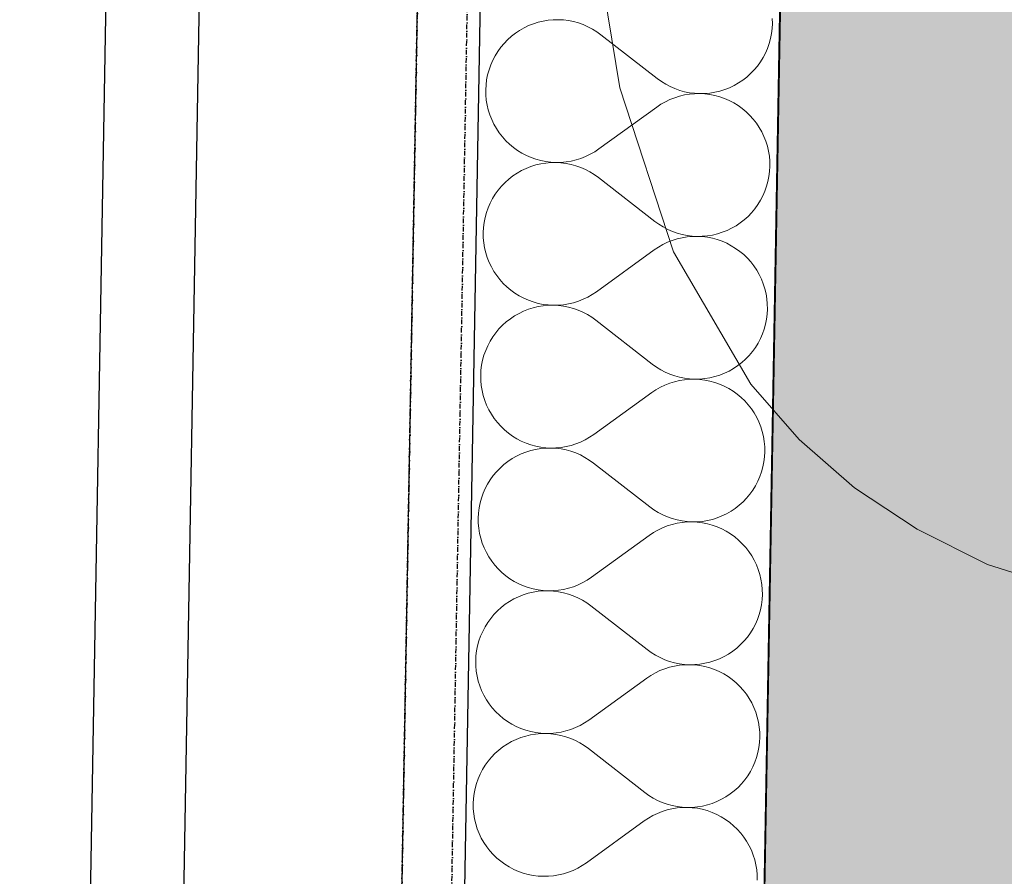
# Model space of a CAD drawing. Header units: millimetres. Extents: x -28761 to 4793, y -4271 to 20239.
# Tile 18 of 256: x -20835 to -20309, y 2877 to 3334. Entities that reach past the tile are written whole.
import ezdxf

# ---------------------------------------------------------------- set-up
doc = ezdxf.new("R2010")
doc.units = ezdxf.units.MM
doc.header["$MEASUREMENT"] = 0
doc.linetypes.add('Wipeout_Contour', pattern=[1000, 0, -1000])
doc.linetypes.add('Čerchovaná M', pattern=[4.5, 2.5, -0.85, 0.3, -0.85])
for name, color, linetype in [('5._POHLED ZÁPADNÍ_1_Anotace - SP', 7, 'Continuous'), ('5._POHLED ZÁPADNÍ_1_Konstrukce - nenosné', 7, 'Continuous'), ('5._POHLED ZÁPADNÍ_1_Konstrukce - nosné', 7, 'Continuous'), ('5._POHLED ZÁPADNÍ_1_Nové_Konstrukce - nosné', 7, 'Continuous'), ('5._POHLED ZÁPADNÍ_1_Nové_Situace', 7, 'Continuous'), ('5._POHLED ZÁPADNÍ_1_Nové_Výplně - Povrchové', 7, 'Continuous'), ('5._POHLED ZÁPADNÍ_1_Nové_Výplně – Řezové', 7, 'Continuous'), ('5._POHLED ZÁPADNÍ_1_Nové_ZJEDNODUŠENÝ DVŮR', 7, 'Continuous'), ('5._POHLED ZÁPADNÍ_1_Výplně – Řezové', 7, 'Continuous')]:
    doc.layers.add(name, color=color, linetype=linetype)

# ---------------------------------------------------------------- blocks, each defined once
blk = doc.blocks.new('*X27', base_point=(-30186.65, -6515.26))
at = {"layer": '5._POHLED ZÁPADNÍ_1_Nové_Výplně – Řezové', "color": 21, "linetype": 'Continuous', "lineweight": 20, "true_color": 0xffaaaa}
for p, q in [((-20555.21, 3332.98), (-20557.86, 3332.35)), ((-20552.52, 3333.41), (-20555.21, 3332.98)), ((-20549.81, 3333.65), (-20552.52, 3333.41)), ((-20547.09, 3333.7), (-20549.81, 3333.65)), ((-20544.38, 3333.55), (-20547.09, 3333.7)), ((-20541.68, 3333.21), (-20544.38, 3333.55)), ((-20539.01, 3332.68), (-20541.68, 3333.21)), ((-20536.39, 3331.96), (-20539.01, 3332.68)), ((-20432.85, 3331.69), (-20432.9, 3334.41)), ((-20567.8, 3328.02), (-20570.07, 3326.51)), ((-20565.44, 3329.37), (-20567.8, 3328.02)), ((-20562.98, 3330.54), (-20565.44, 3329.37)), ((-20560.45, 3331.54), (-20562.98, 3330.54)), ((-20557.86, 3332.35), (-20560.45, 3331.54)), ((-20533.82, 3331.05), (-20536.39, 3331.96)), ((-20531.33, 3329.97), (-20533.82, 3331.05)), ((-20528.92, 3328.7), (-20531.33, 3329.97)), ((-20526.6, 3327.27), (-20528.92, 3328.7)), ((-20524.4, 3325.68), (-20526.6, 3327.27)), ((-20433.33, 3326.27), (-20432.99, 3328.97)), ((-20432.99, 3328.97), (-20432.85, 3331.69)), ((-20574.24, 3323.03), (-20576.13, 3321.07)), ((-20572.21, 3324.84), (-20574.24, 3323.03)), ((-20570.07, 3326.51), (-20572.21, 3324.84)), ((-20524.4, 3325.68), (-20494.33, 3302.29)), ((-20434.58, 3320.98), (-20433.86, 3323.6)), ((-20433.86, 3323.6), (-20433.33, 3326.27)), ((-20579.46, 3316.77), (-20580.89, 3314.46)), ((-20577.87, 3318.98), (-20579.46, 3316.77)), ((-20576.13, 3321.07), (-20577.87, 3318.98)), ((-20436.57, 3315.92), (-20435.49, 3318.41)), ((-20435.49, 3318.41), (-20434.58, 3320.98)), ((-20582.15, 3312.05), (-20583.24, 3309.55)), ((-20580.89, 3314.46), (-20582.15, 3312.05)), ((-20439.26, 3311.19), (-20437.83, 3313.51)), ((-20437.83, 3313.51), (-20436.57, 3315.92)), ((-20584.14, 3306.99), (-20584.86, 3304.37)), ((-20583.24, 3309.55), (-20584.14, 3306.99)), ((-20444.49, 3304.94), (-20442.6, 3306.9)), ((-20442.6, 3306.9), (-20440.85, 3308.99)), ((-20440.85, 3308.99), (-20439.26, 3311.19)), ((-20585.39, 3301.7), (-20585.73, 3299)), ((-20584.86, 3304.37), (-20585.39, 3301.7)), ((-20494.33, 3302.29), (-20492.12, 3300.7)), ((-20450.92, 3299.94), (-20448.66, 3301.46)), ((-20448.66, 3301.46), (-20446.51, 3303.12)), ((-20446.51, 3303.12), (-20444.49, 3304.94)), ((-20585.73, 3299), (-20585.88, 3296.28)), ((-20585.88, 3296.28), (-20585.83, 3293.56)), ((-20492.12, 3300.7), (-20489.81, 3299.27)), ((-20489.81, 3299.27), (-20487.4, 3298)), ((-20487.4, 3298), (-20484.91, 3296.92)), ((-20484.91, 3296.92), (-20482.34, 3296.01)), ((-20482.34, 3296.01), (-20479.72, 3295.29)), ((-20460.87, 3295.62), (-20458.27, 3296.43)), ((-20458.27, 3296.43), (-20455.74, 3297.43)), ((-20455.74, 3297.43), (-20453.29, 3298.6)), ((-20453.29, 3298.6), (-20450.92, 3299.94)), ((-20585.83, 3293.56), (-20585.58, 3290.85)), ((-20585.58, 3290.85), (-20585.15, 3288.17)), ((-20487.52, 3291.09), (-20489.97, 3289.92)), ((-20484.99, 3292.09), (-20487.52, 3291.09)), ((-20482.4, 3292.91), (-20484.99, 3292.09)), ((-20479.75, 3293.54), (-20482.4, 3292.91)), ((-20477.06, 3293.97), (-20479.75, 3293.54)), ((-20479.72, 3295.29), (-20477.05, 3294.76)), ((-20474.35, 3294.22), (-20477.06, 3293.97)), ((-20477.05, 3294.76), (-20474.35, 3294.42)), ((-20474.35, 3294.42), (-20471.63, 3294.27)), ((-20471.63, 3294.27), (-20474.35, 3294.22)), ((-20471.63, 3294.27), (-20468.91, 3294.32)), ((-20468.92, 3294.13), (-20471.63, 3294.27)), ((-20466.22, 3293.79), (-20468.92, 3294.13)), ((-20468.91, 3294.32), (-20466.2, 3294.56)), ((-20463.55, 3293.26), (-20466.22, 3293.79)), ((-20466.2, 3294.56), (-20463.52, 3294.99)), ((-20460.92, 3292.54), (-20463.55, 3293.26)), ((-20463.52, 3294.99), (-20460.87, 3295.62)), ((-20458.36, 3291.64), (-20460.92, 3292.54)), ((-20455.86, 3290.56), (-20458.36, 3291.64)), ((-20453.45, 3289.3), (-20455.86, 3290.56)), ((-20585.15, 3288.17), (-20584.52, 3285.52)), ((-20584.52, 3285.52), (-20583.71, 3282.92)), ((-20525.47, 3264.74), (-20494.6, 3287.05)), ((-20492.34, 3288.57), (-20494.6, 3287.05)), ((-20489.97, 3289.92), (-20492.34, 3288.57)), ((-20451.14, 3287.87), (-20453.45, 3289.3)), ((-20448.93, 3286.28), (-20451.14, 3287.87)), ((-20446.84, 3284.54), (-20448.93, 3286.28)), ((-20583.71, 3282.92), (-20582.71, 3280.39)), ((-20582.71, 3280.39), (-20581.54, 3277.94)), ((-20444.88, 3282.65), (-20446.84, 3284.54)), ((-20443.06, 3280.62), (-20444.88, 3282.65)), ((-20441.39, 3278.48), (-20443.06, 3280.62)), ((-20581.54, 3277.94), (-20580.19, 3275.57)), ((-20580.19, 3275.57), (-20578.68, 3273.31)), ((-20439.88, 3276.22), (-20441.39, 3278.48)), ((-20438.53, 3273.85), (-20439.88, 3276.22)), ((-20578.68, 3273.31), (-20577.01, 3271.17)), ((-20577.01, 3271.17), (-20575.19, 3269.14)), ((-20437.36, 3271.4), (-20438.53, 3273.85)), ((-20436.36, 3268.87), (-20437.36, 3271.4)), ((-20575.19, 3269.14), (-20573.23, 3267.25)), ((-20573.23, 3267.25), (-20571.14, 3265.51)), ((-20571.14, 3265.51), (-20568.93, 3263.92)), ((-20527.73, 3263.22), (-20525.47, 3264.74)), ((-20435.55, 3266.27), (-20436.36, 3268.87)), ((-20434.92, 3263.62), (-20435.55, 3266.27)), ((-20568.93, 3263.92), (-20566.62, 3262.49)), ((-20566.62, 3262.49), (-20564.21, 3261.23)), ((-20564.21, 3261.23), (-20561.71, 3260.15)), ((-20561.71, 3260.15), (-20559.14, 3259.25)), ((-20559.14, 3259.25), (-20556.52, 3258.53)), ((-20537.67, 3258.88), (-20535.08, 3259.7)), ((-20535.08, 3259.7), (-20532.55, 3260.7)), ((-20532.55, 3260.7), (-20530.09, 3261.87)), ((-20530.09, 3261.87), (-20527.73, 3263.22)), ((-20434.48, 3260.94), (-20434.92, 3263.62)), ((-20434.24, 3258.23), (-20434.48, 3260.94)), ((-20564.33, 3254.36), (-20566.78, 3253.19)), ((-20561.79, 3255.36), (-20564.33, 3254.36)), ((-20559.2, 3256.17), (-20561.79, 3255.36)), ((-20556.55, 3256.8), (-20559.2, 3256.17)), ((-20553.86, 3257.23), (-20556.55, 3256.8)), ((-20556.52, 3258.53), (-20553.85, 3258)), ((-20551.15, 3257.47), (-20553.86, 3257.23)), ((-20553.85, 3258), (-20551.15, 3257.66)), ((-20551.15, 3257.66), (-20548.43, 3257.52)), ((-20548.43, 3257.52), (-20551.15, 3257.47)), ((-20548.43, 3257.52), (-20545.71, 3257.57)), ((-20545.72, 3257.37), (-20548.43, 3257.52)), ((-20543.02, 3257.03), (-20545.72, 3257.37)), ((-20545.71, 3257.57), (-20543, 3257.82)), ((-20540.35, 3256.5), (-20543.02, 3257.03)), ((-20543, 3257.82), (-20540.32, 3258.25)), ((-20537.73, 3255.78), (-20540.35, 3256.5)), ((-20540.32, 3258.25), (-20537.67, 3258.88)), ((-20535.16, 3254.87), (-20537.73, 3255.78)), ((-20532.67, 3253.79), (-20535.16, 3254.87)), ((-20530.26, 3252.52), (-20532.67, 3253.79)), ((-20434.34, 3252.79), (-20434.19, 3255.51)), ((-20434.19, 3255.51), (-20434.24, 3258.23)), ((-20573.56, 3248.67), (-20575.58, 3246.85)), ((-20571.41, 3250.33), (-20573.56, 3248.67)), ((-20569.14, 3251.85), (-20571.41, 3250.33)), ((-20566.78, 3253.19), (-20569.14, 3251.85)), ((-20527.95, 3251.09), (-20530.26, 3252.52)), ((-20525.74, 3249.5), (-20527.95, 3251.09)), ((-20525.74, 3249.5), (-20495.67, 3226.11)), ((-20435.2, 3247.42), (-20434.67, 3250.09)), ((-20434.67, 3250.09), (-20434.34, 3252.79)), ((-20577.47, 3244.89), (-20579.21, 3242.8)), ((-20575.58, 3246.85), (-20577.47, 3244.89)), ((-20436.83, 3242.24), (-20435.92, 3244.8)), ((-20435.92, 3244.8), (-20435.2, 3247.42)), ((-20582.23, 3238.28), (-20583.5, 3235.87)), ((-20580.8, 3240.6), (-20582.23, 3238.28)), ((-20579.21, 3242.8), (-20580.8, 3240.6)), ((-20439.18, 3237.33), (-20437.91, 3239.74)), ((-20437.91, 3239.74), (-20436.83, 3242.24)), ((-20584.58, 3233.38), (-20585.49, 3230.81)), ((-20583.5, 3235.87), (-20584.58, 3233.38)), ((-20443.94, 3230.72), (-20442.2, 3232.81)), ((-20442.2, 3232.81), (-20440.6, 3235.02)), ((-20440.6, 3235.02), (-20439.18, 3237.33)), ((-20586.21, 3228.19), (-20586.74, 3225.52)), ((-20585.49, 3230.81), (-20586.21, 3228.19)), ((-20447.85, 3226.95), (-20445.83, 3228.76)), ((-20445.83, 3228.76), (-20443.94, 3230.72)), ((-20587.07, 3222.82), (-20587.22, 3220.1)), ((-20586.74, 3225.52), (-20587.07, 3222.82)), ((-20495.67, 3226.11), (-20493.46, 3224.52)), ((-20493.46, 3224.52), (-20491.15, 3223.09)), ((-20491.15, 3223.09), (-20488.74, 3221.82)), ((-20457.08, 3221.25), (-20454.63, 3222.42)), ((-20454.63, 3222.42), (-20452.27, 3223.77)), ((-20452.27, 3223.77), (-20450, 3225.28)), ((-20450, 3225.28), (-20447.85, 3226.95)), ((-20587.22, 3220.1), (-20587.17, 3217.38)), ((-20587.17, 3217.38), (-20586.93, 3214.67)), ((-20488.74, 3221.82), (-20486.25, 3220.74)), ((-20486.25, 3220.74), (-20483.68, 3219.83)), ((-20481.09, 3217.36), (-20483.74, 3216.73)), ((-20483.68, 3219.83), (-20481.06, 3219.11)), ((-20478.4, 3217.79), (-20481.09, 3217.36)), ((-20481.06, 3219.11), (-20478.39, 3218.58)), ((-20475.7, 3218.04), (-20478.4, 3217.79)), ((-20478.39, 3218.58), (-20475.69, 3218.24)), ((-20472.98, 3218.09), (-20475.7, 3218.04)), ((-20475.69, 3218.24), (-20472.98, 3218.09)), ((-20472.98, 3218.09), (-20470.26, 3218.14)), ((-20470.26, 3217.95), (-20472.98, 3218.09)), ((-20470.26, 3218.14), (-20467.55, 3218.38)), ((-20467.56, 3217.61), (-20470.26, 3217.95)), ((-20464.89, 3217.08), (-20467.56, 3217.61)), ((-20467.55, 3218.38), (-20464.86, 3218.81)), ((-20462.27, 3216.36), (-20464.89, 3217.08)), ((-20464.86, 3218.81), (-20462.21, 3219.44)), ((-20462.21, 3219.44), (-20459.62, 3220.25)), ((-20459.62, 3220.25), (-20457.08, 3221.25)), ((-20586.93, 3214.67), (-20586.49, 3211.99)), ((-20586.49, 3211.99), (-20585.86, 3209.34)), ((-20493.68, 3212.39), (-20495.94, 3210.87)), ((-20491.32, 3213.74), (-20493.68, 3212.39)), ((-20488.86, 3214.91), (-20491.32, 3213.74)), ((-20486.33, 3215.91), (-20488.86, 3214.91)), ((-20483.74, 3216.73), (-20486.33, 3215.91)), ((-20459.7, 3215.46), (-20462.27, 3216.36)), ((-20457.2, 3214.38), (-20459.7, 3215.46)), ((-20454.79, 3213.12), (-20457.2, 3214.38)), ((-20452.48, 3211.69), (-20454.79, 3213.12)), ((-20450.27, 3210.1), (-20452.48, 3211.69)), ((-20585.86, 3209.34), (-20585.05, 3206.74)), ((-20585.05, 3206.74), (-20584.05, 3204.21)), ((-20526.81, 3188.56), (-20495.94, 3210.87)), ((-20448.18, 3208.36), (-20450.27, 3210.1)), ((-20446.22, 3206.47), (-20448.18, 3208.36)), ((-20444.4, 3204.45), (-20446.22, 3206.47)), ((-20584.05, 3204.21), (-20582.88, 3201.76)), ((-20582.88, 3201.76), (-20581.53, 3199.4)), ((-20442.73, 3202.3), (-20444.4, 3204.45)), ((-20441.22, 3200.04), (-20442.73, 3202.3)), ((-20581.53, 3199.4), (-20580.02, 3197.13)), ((-20580.02, 3197.13), (-20578.35, 3194.99)), ((-20439.87, 3197.67), (-20441.22, 3200.04)), ((-20438.7, 3195.22), (-20439.87, 3197.67)), ((-20578.35, 3194.99), (-20576.53, 3192.96)), ((-20576.53, 3192.96), (-20574.57, 3191.08)), ((-20574.57, 3191.08), (-20572.48, 3189.33)), ((-20437.7, 3192.69), (-20438.7, 3195.22)), ((-20436.89, 3190.09), (-20437.7, 3192.69)), ((-20572.48, 3189.33), (-20570.27, 3187.74)), ((-20570.27, 3187.74), (-20567.96, 3186.31)), ((-20567.96, 3186.31), (-20565.55, 3185.06)), ((-20533.89, 3184.52), (-20531.44, 3185.69)), ((-20531.44, 3185.69), (-20529.07, 3187.04)), ((-20529.07, 3187.04), (-20526.81, 3188.56)), ((-20436.26, 3187.45), (-20436.89, 3190.09)), ((-20435.82, 3184.76), (-20436.26, 3187.45)), ((-20565.55, 3185.06), (-20563.05, 3183.97)), ((-20563.05, 3183.97), (-20560.49, 3183.07)), ((-20557.89, 3180.62), (-20560.54, 3179.99)), ((-20560.49, 3183.07), (-20557.86, 3182.35)), ((-20555.21, 3181.05), (-20557.89, 3180.62)), ((-20557.86, 3182.35), (-20555.19, 3181.82)), ((-20552.5, 3181.29), (-20555.21, 3181.05)), ((-20555.19, 3181.82), (-20552.49, 3181.49)), ((-20549.78, 3181.34), (-20552.5, 3181.29)), ((-20552.49, 3181.49), (-20549.78, 3181.34)), ((-20549.78, 3181.34), (-20547.06, 3181.39)), ((-20547.06, 3181.2), (-20549.78, 3181.34)), ((-20547.06, 3181.39), (-20544.35, 3181.64)), ((-20544.36, 3180.85), (-20547.06, 3181.2)), ((-20541.69, 3180.32), (-20544.36, 3180.85)), ((-20544.35, 3181.64), (-20541.66, 3182.08)), ((-20539.07, 3179.6), (-20541.69, 3180.32)), ((-20541.66, 3182.08), (-20539.01, 3182.7)), ((-20539.01, 3182.7), (-20536.42, 3183.52)), ((-20536.42, 3183.52), (-20533.89, 3184.52)), ((-20435.58, 3182.05), (-20435.82, 3184.76)), ((-20435.53, 3179.33), (-20435.58, 3182.05)), ((-20570.49, 3175.67), (-20572.75, 3174.16)), ((-20568.12, 3177.01), (-20570.49, 3175.67)), ((-20565.67, 3178.19), (-20568.12, 3177.01)), ((-20563.14, 3179.18), (-20565.67, 3178.19)), ((-20560.54, 3179.99), (-20563.14, 3179.18)), ((-20536.5, 3178.7), (-20539.07, 3179.6)), ((-20534.01, 3177.61), (-20536.5, 3178.7)), ((-20531.6, 3176.35), (-20534.01, 3177.61)), ((-20529.29, 3174.91), (-20531.6, 3176.35)), ((-20527.08, 3173.32), (-20529.29, 3174.91)), ((-20436.02, 3173.91), (-20435.68, 3176.61)), ((-20435.68, 3176.61), (-20435.53, 3179.33)), ((-20576.92, 3170.67), (-20578.81, 3168.71)), ((-20574.9, 3172.49), (-20576.92, 3170.67)), ((-20572.75, 3174.16), (-20574.9, 3172.49)), ((-20527.08, 3173.32), (-20497.01, 3149.93)), ((-20437.27, 3168.62), (-20436.55, 3171.25)), ((-20436.55, 3171.25), (-20436.02, 3173.91)), ((-20582.15, 3164.42), (-20583.58, 3162.1)), ((-20580.56, 3166.62), (-20582.15, 3164.42)), ((-20578.81, 3168.71), (-20580.56, 3166.62)), ((-20439.26, 3163.56), (-20438.17, 3166.06)), ((-20438.17, 3166.06), (-20437.27, 3168.62)), ((-20584.84, 3159.69), (-20585.92, 3157.2)), ((-20583.58, 3162.1), (-20584.84, 3159.69)), ((-20441.95, 3158.84), (-20440.52, 3161.15)), ((-20440.52, 3161.15), (-20439.26, 3163.56)), ((-20586.83, 3154.63), (-20587.55, 3152.01)), ((-20585.92, 3157.2), (-20586.83, 3154.63)), ((-20447.17, 3152.58), (-20445.28, 3154.54)), ((-20445.28, 3154.54), (-20443.54, 3156.63)), ((-20443.54, 3156.63), (-20441.95, 3158.84)), ((-20588.08, 3149.34), (-20588.42, 3146.64)), ((-20587.55, 3152.01), (-20588.08, 3149.34)), ((-20497.01, 3149.93), (-20494.81, 3148.34)), ((-20453.61, 3147.59), (-20451.34, 3149.1)), ((-20451.34, 3149.1), (-20449.2, 3150.77)), ((-20449.2, 3150.77), (-20447.17, 3152.58)), ((-20588.42, 3146.64), (-20588.56, 3143.92)), ((-20588.56, 3143.92), (-20588.51, 3141.2)), ((-20494.81, 3148.34), (-20492.49, 3146.91)), ((-20492.49, 3146.91), (-20490.08, 3145.65)), ((-20490.08, 3145.65), (-20487.59, 3144.56)), ((-20487.59, 3144.56), (-20485.02, 3143.65)), ((-20485.02, 3143.65), (-20482.4, 3142.93)), ((-20463.55, 3143.26), (-20460.96, 3144.07)), ((-20460.96, 3144.07), (-20458.43, 3145.07)), ((-20458.43, 3145.07), (-20455.97, 3146.24)), ((-20455.97, 3146.24), (-20453.61, 3147.59)), ((-20588.51, 3141.2), (-20588.27, 3138.49)), ((-20588.27, 3138.49), (-20587.83, 3135.81)), ((-20490.2, 3138.74), (-20492.66, 3137.56)), ((-20487.67, 3139.73), (-20490.2, 3138.74)), ((-20485.08, 3140.55), (-20487.67, 3139.73)), ((-20482.43, 3141.18), (-20485.08, 3140.55)), ((-20479.75, 3141.62), (-20482.43, 3141.18)), ((-20482.4, 3142.93), (-20479.73, 3142.4)), ((-20477.04, 3141.86), (-20479.75, 3141.62)), ((-20479.73, 3142.4), (-20477.03, 3142.06)), ((-20474.32, 3141.91), (-20477.04, 3141.86)), ((-20477.03, 3142.06), (-20474.32, 3141.91)), ((-20474.32, 3141.91), (-20471.6, 3141.96)), ((-20471.6, 3141.77), (-20474.32, 3141.91)), ((-20471.6, 3141.96), (-20468.89, 3142.2)), ((-20468.9, 3141.43), (-20471.6, 3141.77)), ((-20466.23, 3140.9), (-20468.9, 3141.43)), ((-20468.89, 3142.2), (-20466.2, 3142.64)), ((-20463.61, 3140.19), (-20466.23, 3140.9)), ((-20466.2, 3142.64), (-20463.55, 3143.26)), ((-20461.04, 3139.28), (-20463.61, 3140.19)), ((-20458.55, 3138.2), (-20461.04, 3139.28)), ((-20456.13, 3136.94), (-20458.55, 3138.2)), ((-20587.83, 3135.81), (-20587.21, 3133.16)), ((-20587.21, 3133.16), (-20586.39, 3130.57)), ((-20528.15, 3112.38), (-20497.28, 3134.7)), ((-20495.02, 3136.21), (-20497.28, 3134.7)), ((-20492.66, 3137.56), (-20495.02, 3136.21)), ((-20453.82, 3135.51), (-20456.13, 3136.94)), ((-20451.61, 3133.92), (-20453.82, 3135.51)), ((-20449.52, 3132.18), (-20451.61, 3133.92)), ((-20586.39, 3130.57), (-20585.39, 3128.03)), ((-20585.39, 3128.03), (-20584.22, 3125.58)), ((-20447.56, 3130.29), (-20449.52, 3132.18)), ((-20445.74, 3128.27), (-20447.56, 3130.29)), ((-20444.07, 3126.12), (-20445.74, 3128.27)), ((-20584.22, 3125.58), (-20582.87, 3123.22)), ((-20582.87, 3123.22), (-20581.36, 3120.96)), ((-20442.56, 3123.86), (-20444.07, 3126.12)), ((-20441.22, 3121.49), (-20442.56, 3123.86)), ((-20581.36, 3120.96), (-20579.69, 3118.81)), ((-20579.69, 3118.81), (-20577.87, 3116.79)), ((-20440.04, 3119.04), (-20441.22, 3121.49)), ((-20439.04, 3116.51), (-20440.04, 3119.04)), ((-20577.87, 3116.79), (-20575.91, 3114.9)), ((-20575.91, 3114.9), (-20573.82, 3113.15)), ((-20573.82, 3113.15), (-20571.61, 3111.56)), ((-20530.41, 3110.87), (-20528.15, 3112.38)), ((-20438.23, 3113.91), (-20439.04, 3116.51)), ((-20437.6, 3111.27), (-20438.23, 3113.91)), ((-20571.61, 3111.56), (-20569.3, 3110.14)), ((-20569.3, 3110.14), (-20566.89, 3108.88)), ((-20566.89, 3108.88), (-20564.39, 3107.79)), ((-20564.39, 3107.79), (-20561.83, 3106.89)), ((-20561.83, 3106.89), (-20559.2, 3106.17)), ((-20543, 3105.9), (-20540.36, 3106.53)), ((-20540.36, 3106.53), (-20537.76, 3107.34)), ((-20537.76, 3107.34), (-20535.23, 3108.34)), ((-20535.23, 3108.34), (-20532.78, 3109.52)), ((-20532.78, 3109.52), (-20530.41, 3110.87)), ((-20437.17, 3108.58), (-20437.6, 3111.27)), ((-20436.92, 3105.87), (-20437.17, 3108.58)), ((-20567.01, 3102.01), (-20569.46, 3100.83)), ((-20564.48, 3103), (-20567.01, 3102.01)), ((-20561.88, 3103.82), (-20564.48, 3103)), ((-20559.23, 3104.44), (-20561.88, 3103.82)), ((-20556.55, 3104.87), (-20559.23, 3104.44)), ((-20559.2, 3106.17), (-20556.53, 3105.64)), ((-20553.84, 3105.12), (-20556.55, 3104.87)), ((-20556.53, 3105.64), (-20553.83, 3105.31)), ((-20551.12, 3105.16), (-20553.84, 3105.12)), ((-20553.83, 3105.31), (-20551.12, 3105.16)), ((-20551.12, 3105.16), (-20548.4, 3105.21)), ((-20548.4, 3105.02), (-20551.12, 3105.16)), ((-20548.4, 3105.21), (-20545.69, 3105.46)), ((-20545.7, 3104.68), (-20548.4, 3105.02)), ((-20543.03, 3104.14), (-20545.7, 3104.68)), ((-20545.69, 3105.46), (-20543, 3105.9)), ((-20540.41, 3103.42), (-20543.03, 3104.14)), ((-20537.85, 3102.52), (-20540.41, 3103.42)), ((-20535.35, 3101.43), (-20537.85, 3102.52)), ((-20532.94, 3100.17), (-20535.35, 3101.43)), ((-20437.02, 3100.43), (-20436.87, 3103.15)), ((-20436.87, 3103.15), (-20436.92, 3105.87)), ((-20576.24, 3096.31), (-20578.26, 3094.49)), ((-20574.09, 3097.98), (-20576.24, 3096.31)), ((-20571.83, 3099.49), (-20574.09, 3097.98)), ((-20569.46, 3100.83), (-20571.83, 3099.49)), ((-20530.63, 3098.74), (-20532.94, 3100.17)), ((-20528.42, 3097.14), (-20530.63, 3098.74)), ((-20528.42, 3097.14), (-20498.35, 3073.75)), ((-20437.89, 3095.07), (-20437.36, 3097.74)), ((-20437.36, 3097.74), (-20437.02, 3100.43)), ((-20580.15, 3092.53), (-20581.9, 3090.45)), ((-20578.26, 3094.49), (-20580.15, 3092.53)), ((-20439.51, 3089.88), (-20438.61, 3092.44)), ((-20438.61, 3092.44), (-20437.89, 3095.07)), ((-20584.92, 3085.92), (-20586.18, 3083.51)), ((-20583.49, 3088.24), (-20584.92, 3085.92)), ((-20581.9, 3090.45), (-20583.49, 3088.24)), ((-20441.86, 3084.97), (-20440.6, 3087.38)), ((-20440.6, 3087.38), (-20439.51, 3089.88)), ((-20587.26, 3081.02), (-20588.17, 3078.45)), ((-20586.18, 3083.51), (-20587.26, 3081.02)), ((-20446.62, 3078.36), (-20444.88, 3080.45)), ((-20444.88, 3080.45), (-20443.29, 3082.66)), ((-20443.29, 3082.66), (-20441.86, 3084.97)), ((-20588.89, 3075.83), (-20589.42, 3073.16)), ((-20588.17, 3078.45), (-20588.89, 3075.83)), ((-20450.54, 3074.59), (-20448.51, 3076.41)), ((-20448.51, 3076.41), (-20446.62, 3078.36)), ((-20589.76, 3070.46), (-20589.9, 3067.75)), ((-20589.42, 3073.16), (-20589.76, 3070.46)), ((-20498.35, 3073.75), (-20496.15, 3072.16)), ((-20496.15, 3072.16), (-20493.83, 3070.73)), ((-20493.83, 3070.73), (-20491.42, 3069.47)), ((-20459.77, 3068.89), (-20457.31, 3070.06)), ((-20457.31, 3070.06), (-20454.95, 3071.41)), ((-20454.95, 3071.41), (-20452.69, 3072.92)), ((-20452.69, 3072.92), (-20450.54, 3074.59)), ((-20589.9, 3067.75), (-20589.85, 3065.02)), ((-20589.85, 3065.02), (-20589.61, 3062.32)), ((-20491.42, 3069.47), (-20488.93, 3068.38)), ((-20488.93, 3068.38), (-20486.37, 3067.47)), ((-20483.77, 3065), (-20486.42, 3064.37)), ((-20486.37, 3067.47), (-20483.74, 3066.75)), ((-20481.09, 3065.44), (-20483.77, 3065)), ((-20483.74, 3066.75), (-20481.07, 3066.22)), ((-20478.38, 3065.68), (-20481.09, 3065.44)), ((-20481.07, 3066.22), (-20478.37, 3065.88)), ((-20475.66, 3065.73), (-20478.38, 3065.68)), ((-20478.37, 3065.88), (-20475.66, 3065.73)), ((-20475.66, 3065.73), (-20472.94, 3065.78)), ((-20472.94, 3065.59), (-20475.66, 3065.73)), ((-20472.94, 3065.78), (-20470.23, 3066.02)), ((-20470.24, 3065.25), (-20472.94, 3065.59)), ((-20467.57, 3064.72), (-20470.24, 3065.25)), ((-20470.23, 3066.02), (-20467.54, 3066.46)), ((-20464.95, 3064.01), (-20467.57, 3064.72)), ((-20467.54, 3066.46), (-20464.89, 3067.08)), ((-20464.89, 3067.08), (-20462.3, 3067.89)), ((-20462.3, 3067.89), (-20459.77, 3068.89)), ((-20589.61, 3062.32), (-20589.17, 3059.63)), ((-20589.17, 3059.63), (-20588.55, 3056.98)), ((-20496.36, 3060.03), (-20498.62, 3058.52)), ((-20494, 3061.38), (-20496.36, 3060.03)), ((-20491.55, 3062.56), (-20494, 3061.38)), ((-20489.02, 3063.56), (-20491.55, 3062.56)), ((-20486.42, 3064.37), (-20489.02, 3063.56)), ((-20462.38, 3063.1), (-20464.95, 3064.01)), ((-20459.89, 3062.02), (-20462.38, 3063.1)), ((-20457.48, 3060.76), (-20459.89, 3062.02)), ((-20455.16, 3059.33), (-20457.48, 3060.76)), ((-20452.95, 3057.74), (-20455.16, 3059.33)), ((-20588.55, 3056.98), (-20587.73, 3054.39)), ((-20587.73, 3054.39), (-20586.74, 3051.86)), ((-20529.5, 3036.2), (-20498.62, 3058.52)), ((-20450.86, 3056), (-20452.95, 3057.74)), ((-20448.91, 3054.11), (-20450.86, 3056)), ((-20447.09, 3052.09), (-20448.91, 3054.11)), ((-20586.74, 3051.86), (-20585.56, 3049.4)), ((-20585.56, 3049.4), (-20584.21, 3047.04)), ((-20445.42, 3049.94), (-20447.09, 3052.09)), ((-20443.9, 3047.68), (-20445.42, 3049.94)), ((-20584.21, 3047.04), (-20582.7, 3044.78)), ((-20582.7, 3044.78), (-20581.03, 3042.63)), ((-20442.56, 3045.32), (-20443.9, 3047.68)), ((-20441.38, 3042.86), (-20442.56, 3045.32)), ((-20581.03, 3042.63), (-20579.21, 3040.61)), ((-20579.21, 3040.61), (-20577.25, 3038.72)), ((-20577.25, 3038.72), (-20575.16, 3036.98)), ((-20440.38, 3040.33), (-20441.38, 3042.86)), ((-20439.57, 3037.74), (-20440.38, 3040.33)), ((-20575.16, 3036.98), (-20572.96, 3035.39)), ((-20572.96, 3035.39), (-20570.64, 3033.96)), ((-20570.64, 3033.96), (-20568.23, 3032.7)), ((-20536.57, 3032.16), (-20534.12, 3033.34)), ((-20534.12, 3033.34), (-20531.76, 3034.69)), ((-20531.76, 3034.69), (-20529.5, 3036.2)), ((-20438.94, 3035.09), (-20439.57, 3037.74)), ((-20438.51, 3032.4), (-20438.94, 3035.09)), ((-20568.23, 3032.7), (-20565.73, 3031.61)), ((-20565.73, 3031.61), (-20563.17, 3030.71)), ((-20560.57, 3028.26), (-20563.22, 3027.64)), ((-20563.17, 3030.71), (-20560.54, 3029.99)), ((-20557.89, 3028.7), (-20560.57, 3028.26)), ((-20560.54, 3029.99), (-20557.88, 3029.46)), ((-20555.18, 3028.94), (-20557.89, 3028.7)), ((-20557.88, 3029.46), (-20555.18, 3029.13)), ((-20555.18, 3029.13), (-20552.46, 3028.98)), ((-20552.46, 3028.98), (-20555.18, 3028.94)), ((-20552.46, 3028.98), (-20549.74, 3029.04)), ((-20549.74, 3028.84), (-20552.46, 3028.98)), ((-20549.74, 3029.04), (-20547.03, 3029.28)), ((-20547.04, 3028.5), (-20549.74, 3028.84)), ((-20544.38, 3027.97), (-20547.04, 3028.5)), ((-20547.03, 3029.28), (-20544.34, 3029.72)), ((-20541.75, 3027.24), (-20544.38, 3027.97)), ((-20544.34, 3029.72), (-20541.7, 3030.35)), ((-20541.7, 3030.35), (-20539.1, 3031.16)), ((-20539.1, 3031.16), (-20536.57, 3032.16)), ((-20438.26, 3029.69), (-20438.51, 3032.4)), ((-20438.22, 3026.97), (-20438.26, 3029.69)), ((-20573.17, 3023.31), (-20575.43, 3021.8)), ((-20570.8, 3024.66), (-20573.17, 3023.31)), ((-20568.35, 3025.83), (-20570.8, 3024.66)), ((-20565.82, 3026.82), (-20568.35, 3025.83)), ((-20563.22, 3027.64), (-20565.82, 3026.82)), ((-20539.19, 3026.34), (-20541.75, 3027.24)), ((-20536.69, 3025.25), (-20539.19, 3026.34)), ((-20534.28, 3023.99), (-20536.69, 3025.25)), ((-20531.97, 3022.56), (-20534.28, 3023.99)), ((-20529.76, 3020.96), (-20531.97, 3022.56)), ((-20438.7, 3021.56), (-20438.36, 3024.26)), ((-20438.36, 3024.26), (-20438.22, 3026.97)), ((-20579.6, 3018.31), (-20581.49, 3016.35)), ((-20577.58, 3020.13), (-20579.6, 3018.31)), ((-20575.43, 3021.8), (-20577.58, 3020.13)), ((-20529.76, 3020.96), (-20499.69, 2997.57)), ((-20439.95, 3016.26), (-20439.23, 3018.89)), ((-20439.23, 3018.89), (-20438.7, 3021.56)), ((-20584.83, 3012.06), (-20586.26, 3009.75)), ((-20583.24, 3014.27), (-20584.83, 3012.06)), ((-20581.49, 3016.35), (-20583.24, 3014.27)), ((-20441.94, 3011.2), (-20440.85, 3013.7)), ((-20440.85, 3013.7), (-20439.95, 3016.26)), ((-20587.52, 3007.33), (-20588.61, 3004.84)), ((-20586.26, 3009.75), (-20587.52, 3007.33)), ((-20444.63, 3006.48), (-20443.2, 3008.79)), ((-20443.2, 3008.79), (-20441.94, 3011.2)), ((-20589.51, 3002.27), (-20590.23, 2999.65)), ((-20588.61, 3004.84), (-20589.51, 3002.27)), ((-20449.85, 3000.23), (-20447.97, 3002.19)), ((-20447.97, 3002.19), (-20446.22, 3004.27)), ((-20446.22, 3004.27), (-20444.63, 3006.48)), ((-20590.76, 2996.98), (-20591.1, 2994.28)), ((-20590.23, 2999.65), (-20590.76, 2996.98)), ((-20499.69, 2997.57), (-20497.49, 2995.98)), ((-20456.29, 2995.23), (-20454.03, 2996.74)), ((-20454.03, 2996.74), (-20451.88, 2998.41)), ((-20451.88, 2998.41), (-20449.85, 3000.23)), ((-20591.1, 2994.28), (-20591.24, 2991.57)), ((-20591.24, 2991.57), (-20591.19, 2988.85)), ((-20497.49, 2995.98), (-20495.18, 2994.55)), ((-20495.18, 2994.55), (-20492.77, 2993.29)), ((-20492.77, 2993.29), (-20490.27, 2992.2)), ((-20490.27, 2992.2), (-20487.71, 2991.29)), ((-20487.71, 2991.29), (-20485.08, 2990.57)), ((-20468.88, 2990.28), (-20466.24, 2990.9)), ((-20466.24, 2990.9), (-20463.64, 2991.72)), ((-20463.64, 2991.72), (-20461.11, 2992.71)), ((-20461.11, 2992.71), (-20458.65, 2993.88)), ((-20458.65, 2993.88), (-20456.29, 2995.23)), ((-20591.19, 2988.85), (-20590.95, 2986.14)), ((-20590.95, 2986.14), (-20590.51, 2983.45)), ((-20492.89, 2986.38), (-20495.34, 2985.2)), ((-20490.36, 2987.38), (-20492.89, 2986.38)), ((-20487.76, 2988.19), (-20490.36, 2987.38)), ((-20485.11, 2988.82), (-20487.76, 2988.19)), ((-20482.43, 2989.26), (-20485.11, 2988.82)), ((-20485.08, 2990.57), (-20482.42, 2990.04)), ((-20479.72, 2989.5), (-20482.43, 2989.26)), ((-20482.42, 2990.04), (-20479.72, 2989.7)), ((-20479.72, 2989.7), (-20477, 2989.55)), ((-20477, 2989.55), (-20479.72, 2989.5)), ((-20477, 2989.55), (-20474.28, 2989.6)), ((-20474.28, 2989.41), (-20477, 2989.55)), ((-20474.28, 2989.6), (-20471.57, 2989.84)), ((-20471.58, 2989.07), (-20474.28, 2989.41)), ((-20468.91, 2988.55), (-20471.58, 2989.07)), ((-20471.57, 2989.84), (-20468.88, 2990.28)), ((-20466.29, 2987.83), (-20468.91, 2988.55)), ((-20463.72, 2986.93), (-20466.29, 2987.83)), ((-20461.23, 2985.84), (-20463.72, 2986.93)), ((-20458.82, 2984.58), (-20461.23, 2985.84)), ((-20590.51, 2983.45), (-20589.89, 2980.8)), ((-20589.89, 2980.8), (-20589.07, 2978.21)), ((-20530.84, 2960.02), (-20499.96, 2982.34)), ((-20497.7, 2983.85), (-20499.96, 2982.34)), ((-20495.34, 2985.2), (-20497.7, 2983.85)), ((-20456.5, 2983.15), (-20458.82, 2984.58)), ((-20454.29, 2981.56), (-20456.5, 2983.15)), ((-20452.21, 2979.82), (-20454.29, 2981.56)), ((-20589.07, 2978.21), (-20588.08, 2975.68)), ((-20588.08, 2975.68), (-20586.9, 2973.22)), ((-20450.25, 2977.93), (-20452.21, 2979.82)), ((-20448.43, 2975.91), (-20450.25, 2977.93)), ((-20446.76, 2973.76), (-20448.43, 2975.91)), ((-20586.9, 2973.22), (-20585.55, 2970.86)), ((-20585.55, 2970.86), (-20584.04, 2968.6)), ((-20445.25, 2971.5), (-20446.76, 2973.76)), ((-20443.9, 2969.14), (-20445.25, 2971.5)), ((-20584.04, 2968.6), (-20582.37, 2966.45)), ((-20582.37, 2966.45), (-20580.55, 2964.43)), ((-20442.72, 2966.68), (-20443.9, 2969.14)), ((-20441.73, 2964.15), (-20442.72, 2966.68)), ((-20580.55, 2964.43), (-20578.59, 2962.54)), ((-20578.59, 2962.54), (-20576.51, 2960.8)), ((-20576.51, 2960.8), (-20574.3, 2959.21)), ((-20533.1, 2958.51), (-20530.84, 2960.02)), ((-20440.91, 2961.56), (-20441.73, 2964.15)), ((-20440.29, 2958.91), (-20440.91, 2961.56)), ((-20574.3, 2959.21), (-20571.98, 2957.78)), ((-20571.98, 2957.78), (-20569.57, 2956.52)), ((-20569.57, 2956.52), (-20567.08, 2955.44)), ((-20567.08, 2955.44), (-20564.51, 2954.53)), ((-20564.51, 2954.53), (-20561.89, 2953.81)), ((-20545.69, 2953.54), (-20543.04, 2954.17)), ((-20543.04, 2954.17), (-20540.44, 2954.98)), ((-20540.44, 2954.98), (-20537.91, 2955.98)), ((-20537.91, 2955.98), (-20535.46, 2957.16)), ((-20535.46, 2957.16), (-20533.1, 2958.51)), ((-20439.85, 2956.22), (-20440.29, 2958.91)), ((-20439.61, 2953.51), (-20439.85, 2956.22)), ((-20569.69, 2949.65), (-20572.15, 2948.48)), ((-20567.16, 2950.65), (-20569.69, 2949.65)), ((-20564.56, 2951.46), (-20567.16, 2950.65)), ((-20561.92, 2952.08), (-20564.56, 2951.46)), ((-20559.23, 2952.52), (-20561.92, 2952.08)), ((-20561.89, 2953.81), (-20559.22, 2953.29)), ((-20556.52, 2952.76), (-20559.23, 2952.52)), ((-20559.22, 2953.29), (-20556.52, 2952.95)), ((-20556.52, 2952.95), (-20553.8, 2952.81)), ((-20553.8, 2952.81), (-20556.52, 2952.76)), ((-20553.8, 2952.81), (-20551.08, 2952.86)), ((-20551.08, 2952.66), (-20553.8, 2952.81)), ((-20551.08, 2952.86), (-20548.37, 2953.1)), ((-20548.38, 2952.32), (-20551.08, 2952.66)), ((-20545.72, 2951.79), (-20548.38, 2952.32)), ((-20548.37, 2953.1), (-20545.69, 2953.54)), ((-20543.09, 2951.07), (-20545.72, 2951.79)), ((-20540.53, 2950.16), (-20543.09, 2951.07)), ((-20538.03, 2949.07), (-20540.53, 2950.16)), ((-20535.62, 2947.81), (-20538.03, 2949.07)), ((-20439.7, 2948.08), (-20439.56, 2950.79)), ((-20439.56, 2950.79), (-20439.61, 2953.51)), ((-20578.92, 2943.95), (-20580.95, 2942.13)), ((-20576.77, 2945.62), (-20578.92, 2943.95)), ((-20574.51, 2947.13), (-20576.77, 2945.62)), ((-20572.15, 2948.48), (-20574.51, 2947.13)), ((-20533.31, 2946.38), (-20535.62, 2947.81)), ((-20531.11, 2944.79), (-20533.31, 2946.38)), ((-20531.11, 2944.79), (-20501.04, 2921.4)), ((-20440.57, 2942.71), (-20440.04, 2945.38)), ((-20440.04, 2945.38), (-20439.7, 2948.08)), ((-20582.83, 2940.18), (-20584.58, 2938.09)), ((-20580.95, 2942.13), (-20582.83, 2940.18)), ((-20442.19, 2937.52), (-20441.29, 2940.09)), ((-20441.29, 2940.09), (-20440.57, 2942.71)), ((-20587.6, 2933.57), (-20588.86, 2931.16)), ((-20586.17, 2935.88), (-20587.6, 2933.57)), ((-20584.58, 2938.09), (-20586.17, 2935.88)), ((-20444.54, 2932.62), (-20443.28, 2935.03)), ((-20443.28, 2935.03), (-20442.19, 2937.52)), ((-20589.95, 2928.66), (-20590.85, 2926.1)), ((-20588.86, 2931.16), (-20589.95, 2928.66)), ((-20449.31, 2926.01), (-20447.56, 2928.09)), ((-20447.56, 2928.09), (-20445.97, 2930.3)), ((-20445.97, 2930.3), (-20444.54, 2932.62)), ((-20591.57, 2923.47), (-20592.1, 2920.8)), ((-20590.85, 2926.1), (-20591.57, 2923.47)), ((-20453.22, 2922.23), (-20451.2, 2924.05)), ((-20451.2, 2924.05), (-20449.31, 2926.01)), ((-20592.44, 2918.1), (-20592.58, 2915.39)), ((-20592.1, 2920.8), (-20592.44, 2918.1)), ((-20501.04, 2921.4), (-20498.83, 2919.8)), ((-20498.83, 2919.8), (-20496.52, 2918.37)), ((-20496.52, 2918.37), (-20494.11, 2917.11)), ((-20462.45, 2916.53), (-20460, 2917.71)), ((-20460, 2917.71), (-20457.63, 2919.05)), ((-20457.63, 2919.05), (-20455.37, 2920.56)), ((-20455.37, 2920.56), (-20453.22, 2922.23)), ((-20592.58, 2915.39), (-20592.54, 2912.67)), ((-20592.54, 2912.67), (-20592.29, 2909.96)), ((-20494.11, 2917.11), (-20491.61, 2916.02)), ((-20489.1, 2912.01), (-20491.7, 2911.2)), ((-20491.61, 2916.02), (-20489.05, 2915.12)), ((-20486.46, 2912.64), (-20489.1, 2912.01)), ((-20489.05, 2915.12), (-20486.42, 2914.39)), ((-20483.77, 2913.08), (-20486.46, 2912.64)), ((-20486.42, 2914.39), (-20483.76, 2913.86)), ((-20481.06, 2913.32), (-20483.77, 2913.08)), ((-20483.76, 2913.86), (-20481.06, 2913.52)), ((-20481.06, 2913.52), (-20478.34, 2913.38)), ((-20478.34, 2913.38), (-20481.06, 2913.32)), ((-20478.34, 2913.38), (-20475.62, 2913.42)), ((-20475.62, 2913.23), (-20478.34, 2913.38)), ((-20475.62, 2913.42), (-20472.91, 2913.67)), ((-20472.92, 2912.9), (-20475.62, 2913.23)), ((-20470.26, 2912.37), (-20472.92, 2912.9)), ((-20472.91, 2913.67), (-20470.23, 2914.1)), ((-20467.63, 2911.65), (-20470.26, 2912.37)), ((-20470.23, 2914.1), (-20467.58, 2914.72)), ((-20467.58, 2914.72), (-20464.98, 2915.54)), ((-20464.98, 2915.54), (-20462.45, 2916.53)), ((-20592.29, 2909.96), (-20591.86, 2907.27)), ((-20591.86, 2907.27), (-20591.23, 2904.63)), ((-20499.04, 2907.67), (-20501.3, 2906.16)), ((-20496.68, 2909.02), (-20499.04, 2907.67)), ((-20494.23, 2910.2), (-20496.68, 2909.02)), ((-20491.7, 2911.2), (-20494.23, 2910.2)), ((-20465.07, 2910.75), (-20467.63, 2911.65)), ((-20462.57, 2909.66), (-20465.07, 2910.75)), ((-20460.16, 2908.4), (-20462.57, 2909.66)), ((-20457.84, 2906.98), (-20460.16, 2908.4)), ((-20455.64, 2905.39), (-20457.84, 2906.98)), ((-20591.23, 2904.63), (-20590.42, 2902.03)), ((-20590.42, 2902.03), (-20589.42, 2899.5)), ((-20532.18, 2883.84), (-20501.3, 2906.16)), ((-20453.55, 2903.64), (-20455.64, 2905.39)), ((-20451.59, 2901.75), (-20453.55, 2903.64)), ((-20449.77, 2899.73), (-20451.59, 2901.75)), ((-20589.42, 2899.5), (-20588.24, 2897.04)), ((-20588.24, 2897.04), (-20586.9, 2894.68)), ((-20448.1, 2897.58), (-20449.77, 2899.73)), ((-20446.59, 2895.32), (-20448.1, 2897.58)), ((-20586.9, 2894.68), (-20585.38, 2892.42)), ((-20585.38, 2892.42), (-20583.71, 2890.27)), ((-20445.24, 2892.96), (-20446.59, 2895.32)), ((-20444.06, 2890.51), (-20445.24, 2892.96)), ((-20583.71, 2890.27), (-20581.89, 2888.25)), ((-20581.89, 2888.25), (-20579.94, 2886.36)), ((-20579.94, 2886.36), (-20577.85, 2884.62)), ((-20443.07, 2887.97), (-20444.06, 2890.51)), ((-20442.25, 2885.38), (-20443.07, 2887.97)), ((-20577.85, 2884.62), (-20575.64, 2883.03)), ((-20575.64, 2883.03), (-20573.32, 2881.6)), ((-20573.32, 2881.6), (-20570.91, 2880.34)), ((-20539.25, 2879.8), (-20536.8, 2880.98)), ((-20536.8, 2880.98), (-20534.44, 2882.33)), ((-20534.44, 2882.33), (-20532.18, 2883.84)), ((-20441.63, 2882.73), (-20442.25, 2885.38)), ((-20441.19, 2880.05), (-20441.63, 2882.73)), ((-20570.91, 2880.34), (-20568.42, 2879.26)), ((-20568.42, 2879.26), (-20565.85, 2878.35)), ((-20565.85, 2878.35), (-20563.23, 2877.64)), ((-20563.23, 2877.64), (-20560.56, 2877.11)), ((-20560.56, 2877.11), (-20557.86, 2876.77)), ((-20557.86, 2876.77), (-20555.14, 2876.63)), ((-20555.14, 2876.63), (-20552.42, 2876.68)), ((-20552.42, 2876.68), (-20549.71, 2876.92)), ((-20549.71, 2876.92), (-20547.03, 2877.36)), ((-20547.03, 2877.36), (-20544.38, 2877.99)), ((-20544.38, 2877.99), (-20541.78, 2878.8)), ((-20541.78, 2878.8), (-20539.25, 2879.8)), ((-20440.95, 2877.34), (-20441.19, 2880.05)), ((-20440.9, 2874.62), (-20440.95, 2877.34))]:
    blk.add_line(p, q, dxfattribs=at)

msp = doc.modelspace()

# ---------------------------------------------------------------- hatches: boundary and pattern name
at = {"layer": '5._POHLED ZÁPADNÍ_1_Výplně – Řezové', "linetype": 'Continuous', "lineweight": 13}
msp.add_hatch(color=254, dxfattribs=at).paths.add_polyline_path([(-20427.35, 3427.35), (-20438.42, 2799.01), (-20063.48, 2792.41), (-20033.81, 4477.45), (-20408.75, 4484.06), (-20423.92, 3622.47), (-20423.92, 3427.35)])

# ---------------------------------------------------------------- linework, layer by layer
at = {"layer": '5._POHLED ZÁPADNÍ_1_Konstrukce - nosné', "color": 7, "linetype": 'Continuous', "lineweight": 50, "flags": 128}
msp.add_lwpolyline([(-20427.35, 3427.35), (-20438.42, 2799.01)], dxfattribs=at)

# ---------------------------------------------------------------- wipeouts: each hides what was drawn before it
at = {"color": 254, "linetype": 'Wipeout_Contour', "lineweight": 0, "ltscale": 87829.541372}
msp.add_wipeout([(-20665.38, 10358), (-20834.68, 724.51), (-20784.69, 723.63), (-20615.46, 10352.94)], dxfattribs=at).dxf.layer = '5._POHLED ZÁPADNÍ_1_Nové_Výplně - Povrchové'

# ---------------------------------------------------------------- next in the draw order: linework, layer by layer
at = {"layer": '5._POHLED ZÁPADNÍ_1_Nové_Situace', "color": 1, "linetype": 'Continuous', "lineweight": 25, "flags": 128}
for points in [[(-20664.49, 10408.17), (-20834.68, 724.51)], [(-20784.69, 723.63), (-20615.46, 10352.94)]]:
    msp.add_lwpolyline(points, dxfattribs=at)
at = {"layer": '5._POHLED ZÁPADNÍ_1_Nové_ZJEDNODUŠENÝ DVŮR', "color": 1, "linetype": 'Čerchovaná M', "lineweight": 25}
for p, q in [((-20668.28, 728.56), (-20502.08, 10185.88)), ((-20668.2, 728.56), (-20501.99, 10185.88))]:
    msp.add_line(p, q, dxfattribs=at)
at = {"layer": '5._POHLED ZÁPADNÍ_1_Nové_ZJEDNODUŠENÝ DVŮR', "color": 1, "linetype": 'Čerchovaná M', "lineweight": 25, "flags": 128}
for points in [[(-20502.16, 10185.88), (-20668.37, 728.56)], [(-20641.64, 728.09), (-20475.43, 10185.41)]]:
    msp.add_lwpolyline(points, dxfattribs=at)

# ---------------------------------------------------------------- next in the draw order: wipeouts: each hides what was drawn before it
at = {"color": 254, "linetype": 'Wipeout_Contour', "lineweight": 0, "ltscale": 228814.047309}
msp.add_wipeout([(-20599.68, 2728.56), (-20449.71, 2725.91), (-20439.71, 2725.74), (-20427.35, 3427.35), (-20533.92, 3427.35), (-20533.92, 3677.35), (-20423.92, 3677.35), (-20423.92, 3622.47), (-20407.51, 4554.17), (-20417.51, 4554.34), (-20567.49, 4556.98)], dxfattribs=at).dxf.layer = '5._POHLED ZÁPADNÍ_1_Nové_Výplně – Řezové'

# ---------------------------------------------------------------- next in the draw order: linework, layer by layer
at = {"layer": '5._POHLED ZÁPADNÍ_1_Anotace - SP', "color": 154, "linetype": 'Continuous', "lineweight": 13, "flags": 128}
msp.add_lwpolyline([(-20531.54, 3402.46), (-20514.21, 3297.26), (-20485.65, 3209.89), (-20444.4, 3139.18), (-20418.56, 3109.7), (-20389.01, 3083.95), (-20355.55, 3061.78), (-20318.02, 3043.04), (-20229.97, 3015.26), (-20123.43, 2999.46), (-19996.92, 2994.45)], dxfattribs=at)
at = {"layer": '5._POHLED ZÁPADNÍ_1_Nové_Konstrukce - nosné', "color": 1, "linetype": 'Continuous', "lineweight": 25, "flags": 128}
for points in [[(-20567.49, 4556.98), (-20599.68, 2728.56)], [(-20439.71, 2725.74), (-20427.35, 3427.35)]]:
    msp.add_lwpolyline(points, dxfattribs=at)

# ---------------------------------------------------------------- next in the draw order: block references
at = {"layer": '5._POHLED ZÁPADNÍ_1_Konstrukce - nenosné', "color": 9, "linetype": 'Continuous', "lineweight": 13}
msp.add_blockref('*X27', (-30186.65, -6515.26), dxfattribs=at)

doc.saveas('drawing.dxf')
